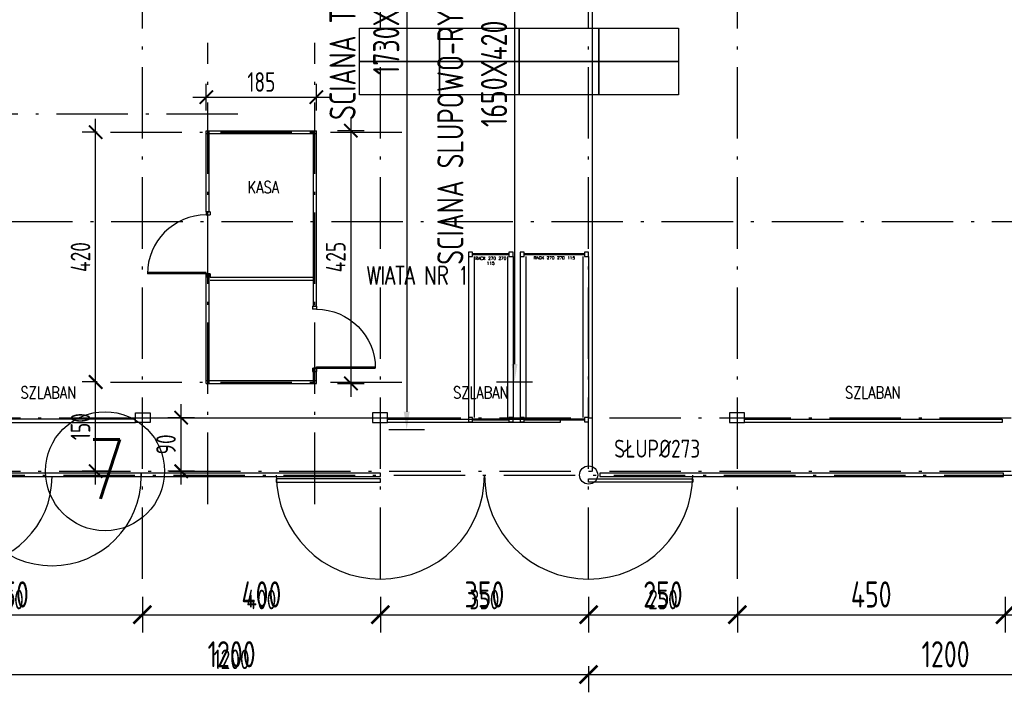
# Model space of a CAD drawing. Extents: x 153948 to 285449, y -89387 to -60195.
# Tile 74 of 100: x 260604 to 262259, y -86051 to -84920. Entities that reach past the tile are written whole.
import ezdxf
from ezdxf.enums import TextEntityAlignment as Align

# ---------------------------------------------------------------- set-up
doc = ezdxf.new("R2010")
doc.units = 0
doc.header["$LTSCALE"] = 100
doc.header["$MEASUREMENT"] = 0
doc.header["$PDMODE"] = 1
doc.linetypes.add('ACAD_ISO10W100', pattern=[18.5, 12, -3, 0.5, -3])
doc.layers.get('0').update_dxf_attribs({"linetype": 'CONTINUOUS'})
doc.layers.get('DEFPOINTS').update_dxf_attribs({"linetype": 'CONTINUOUS'})
for name, color, linetype in [('ALUMINIUM', 5, 'CONTINUOUS'), ('ALUMINIUM1', 5, 'CONTINUOUS'), ('G 57 100 140', 2, 'CONTINUOUS'), ('K-STA', 2, 'CONTINUOUS'), ('OBRYS', 8, 'CONTINUOUS'), ('OSIE', 8, 'ACAD_ISO10W100'), ('R-----OP', 2, 'CONTINUOUS'), ('RS REGAŁY', 7, 'CONTINUOUS'), ('TEXT', 11, 'CONTINUOUS'), ('TEXT1', 2, 'CONTINUOUS'), ('WYMIARY', 1, 'CONTINUOUS')]:
    doc.layers.add(name, color=color, linetype=linetype)
doc.layers.add('PANELE', color=3, linetype='CONTINUOUS', lineweight=30)
doc.styles.add('DYBY-NORMALNY-0-8-N', font='ROMANS.SHX', dxfattribs={"width": 0.8})
doc.styles.get("Standard").update_dxf_attribs({"font": 'txt.shx'})
doc.styles.add('STYLE2', font='isocp.shx', dxfattribs={"width": 0.8})
doc.styles.add('TXT3', font='SIMPLEX.SHX', dxfattribs={"width": 0.75, "height": 40})
doc.dimstyles.new('KRESKI_100', dxfattribs={"dimscale": 20, "dimtxt": 2.2, "dimasz": 1.5, "dimexe": 1.5, "dimexo": 1.5, "dimgap": 0.6, "dimtad": 1, "dimdec": 1, "dimrnd": 0.5, "dimdsep": 46, "dimtxsty": 'STYLE2', "dimblk1": 'ARCHTICK', "dimblk2": 'ARCHTICK', "dimsah": 1, "dimcen": 2.5, "dimdle": 1.5, "dimclrd": 10, "dimclre": 10, "dimclrt": 15, "dimadec": 0, "dimazin": 0, "dimtfac": 1, "dimtdec": 1, "dimtmove": 1, "dimatfit": 3, "dimldrblk": 'ARCHTICK', "dimfxl": 1.5, "dimfxlon": 1, "dimtolj": 1, "dimtzin": 0, "dimarcsym": 0})

# ---------------------------------------------------------------- blocks, each defined once
blk = doc.blocks.new('_ARCHTICK')
at = {"color": 0, "linetype": 'ByBlock', "const_width": 0.15}
blk.add_lwpolyline([(-0.5, -0.5), (0.5, 0.5)], dxfattribs=at)
blk = doc.blocks.new('*D240')
at = {"layer": 'DEFPOINTS', "color": 0, "ltscale": 0.1, "transparency": 16777216}
for p in [(260307.9, -74816), (260307.9, -85703), (263794.3, -85703)]:
    blk.add_point(p, dxfattribs=at)
at = {"layer": 'WYMIARY', "color": 10, "lineweight": -2, "ltscale": 0.1, "transparency": 16777216}
for p, q in [((263794.3, -74786), (263794.3, -85733)), ((263764.3, -74816), (263824.3, -74816)), ((263764.3, -85703), (263824.3, -85703))]:
    blk.add_line(p, q, dxfattribs=at)
at = {"layer": 'WYMIARY', "color": 10, "lineweight": -2, "ltscale": 0.1, "transparency": 16777216, "xscale": 30, "yscale": 30, "zscale": 30}
for p, rotation in [((263794.3, -74816), 90), ((263794.3, -85703), 270)]:
    blk.add_blockref('_ARCHTICK', p, dxfattribs=dict(at, rotation=rotation))
at = {"layer": 'WYMIARY', "color": 15, "ltscale": 0.1, "transparency": 16777216, "insert": (263760.3, -80259.5), "char_height": 44, "attachment_point": 5, "rotation": 90, "style": 'STYLE2'}
blk.add_mtext('\\A1;10887', dxfattribs=at)
blk = doc.blocks.new('*D241')
at = {"layer": 'DEFPOINTS', "color": 0, "ltscale": 0.1, "transparency": 16777216}
for p in [(263634.3, -83856), (263714.3, -83856), (260307.9, -85703)]:
    blk.add_point(p, dxfattribs=at)
at = {"layer": 'WYMIARY', "color": 10, "lineweight": -2, "ltscale": 0.1, "transparency": 16777216}
for p, q in [((263714.3, -85733), (263714.3, -83826)), ((263684.3, -83856), (263744.3, -83856)), ((263684.3, -85703), (263744.3, -85703))]:
    blk.add_line(p, q, dxfattribs=at)
at = {"layer": 'WYMIARY', "color": 10, "lineweight": -2, "ltscale": 0.1, "transparency": 16777216, "xscale": 30, "yscale": 30, "zscale": 30}
for p, rotation in [((263714.3, -83856), 90), ((263714.3, -85703), 270)]:
    blk.add_blockref('_ARCHTICK', p, dxfattribs=dict(at, rotation=rotation))
at = {"layer": 'WYMIARY', "color": 15, "ltscale": 0.1, "transparency": 16777216, "insert": (263680.3, -84779.5), "char_height": 44, "attachment_point": 5, "rotation": 90, "style": 'STYLE2'}
blk.add_mtext('\\A1;1847', dxfattribs=at)
blk = doc.blocks.new('*D243')
at = {"layer": 'DEFPOINTS', "color": 0, "ltscale": 0.1, "transparency": 16777216}
for p in [(263554.3, -85559.5), (263634.3, -85559.5), (260307.9, -85703)]:
    blk.add_point(p, dxfattribs=at)
at = {"layer": 'WYMIARY', "color": 10, "lineweight": -2, "ltscale": 0.1, "transparency": 16777216}
for p, q in [((263634.3, -85733), (263634.3, -85529.5)), ((263604.3, -85559.5), (263664.3, -85559.5)), ((263604.3, -85703), (263664.3, -85703))]:
    blk.add_line(p, q, dxfattribs=at)
at = {"layer": 'WYMIARY', "color": 10, "lineweight": -2, "ltscale": 0.1, "transparency": 16777216, "xscale": 30, "yscale": 30, "zscale": 30}
for p, rotation in [((263634.3, -85559.5), 90), ((263634.3, -85703), 270)]:
    blk.add_blockref('_ARCHTICK', p, dxfattribs=dict(at, rotation=rotation))
at = {"layer": 'WYMIARY', "color": 15, "ltscale": 0.1, "transparency": 16777216, "insert": (263600.3, -85631.3), "char_height": 44, "attachment_point": 5, "rotation": 90, "style": 'STYLE2'}
blk.add_mtext('\\A1;143.5', dxfattribs=at)
blk = doc.blocks.new('*D261')
at = {"layer": 'DEFPOINTS', "color": 0, "ltscale": 0.1, "transparency": 16777216}
for p in [(263474.3, -85679.5), (263554.3, -85679.5), (260307.9, -85703)]:
    blk.add_point(p, dxfattribs=at)
at = {"layer": 'WYMIARY', "color": 10, "lineweight": -2, "ltscale": 0.1, "transparency": 16777216}
for p, q in [((263554.3, -85679.5), (263554.3, -85649.5)), ((263524.3, -85679.5), (263584.3, -85679.5)), ((263554.3, -85703), (263554.3, -85679.5)), ((263524.3, -85703), (263584.3, -85703)), ((263554.3, -85703), (263554.3, -85733))]:
    blk.add_line(p, q, dxfattribs=at)
at = {"layer": 'WYMIARY', "color": 10, "lineweight": -2, "ltscale": 0.1, "transparency": 16777216, "xscale": 30, "yscale": 30, "zscale": 30}
for p, rotation in [((263554.3, -85679.5), 270), ((263554.3, -85703), 90)]:
    blk.add_blockref('_ARCHTICK', p, dxfattribs=dict(at, rotation=rotation))
at = {"layer": 'WYMIARY', "color": 15, "ltscale": 0.1, "transparency": 16777216, "insert": (263520.3, -85621.4), "char_height": 44, "attachment_point": 5, "rotation": 90, "style": 'STYLE2'}
blk.add_mtext('\\A1;23.5', dxfattribs=at)
blk = doc.blocks.new('*D292')
at = {"layer": 'DEFPOINTS', "color": 0, "ltscale": 0.1, "transparency": 16777216}
for p in [(260293.4, -85688.5), (260307.9, -85703), (263474.3, -85703)]:
    blk.add_point(p, dxfattribs=at)
at = {"layer": 'WYMIARY', "color": 10, "lineweight": -2, "ltscale": 0.1, "transparency": 16777216}
for p, q in [((263474.3, -85688.5), (263474.3, -85658.5)), ((263444.3, -85688.5), (263504.3, -85688.5)), ((263474.3, -85688.5), (263474.3, -85703)), ((263444.3, -85703), (263504.3, -85703)), ((263474.3, -85703), (263474.3, -85733))]:
    blk.add_line(p, q, dxfattribs=at)
at = {"layer": 'WYMIARY', "color": 10, "lineweight": -2, "ltscale": 0.1, "transparency": 16777216, "xscale": 30, "yscale": 30, "zscale": 30}
for p, rotation in [((263474.3, -85688.5), 270), ((263474.3, -85703), 90)]:
    blk.add_blockref('_ARCHTICK', p, dxfattribs=dict(at, rotation=rotation))
at = {"layer": 'WYMIARY', "color": 15, "ltscale": 0.1, "transparency": 16777216, "insert": (263440.3, -85754.6), "char_height": 44, "attachment_point": 5, "rotation": 90, "style": 'STYLE2'}
blk.add_mtext('\\A1;14.5', dxfattribs=at)
blk = doc.blocks.new('*D376')
at = {"layer": 'DEFPOINTS', "color": 0, "ltscale": 0.1, "transparency": 16777216}
for p in [(260360.4, -85933.8), (261560.4, -85985), (261560.4, -86021.2)]:
    blk.add_point(p, dxfattribs=at)
at = {"layer": 'WYMIARY', "color": 10, "lineweight": -2, "ltscale": 0.1, "transparency": 16777216}
for p, q in [((260360.4, -85991.2), (260360.4, -86051.2)), ((261560.4, -86015), (261560.4, -86051.2)), ((260330.4, -86021.2), (261590.4, -86021.2))]:
    blk.add_line(p, q, dxfattribs=at)
at = {"layer": 'WYMIARY', "color": 10, "lineweight": -2, "ltscale": 0.1, "transparency": 16777216, "xscale": 30, "yscale": 30, "zscale": 30, "rotation": 180}
blk.add_blockref('_ARCHTICK', (260360.4, -86021.2), dxfattribs=at)
at = {"layer": 'WYMIARY', "color": 10, "lineweight": -2, "ltscale": 0.1, "transparency": 16777216, "xscale": 30, "yscale": 30, "zscale": 30}
blk.add_blockref('_ARCHTICK', (261560.4, -86021.2), dxfattribs=at)
at = {"layer": 'WYMIARY', "color": 15, "ltscale": 0.1, "transparency": 16777216, "insert": (260960.4, -85987.2), "char_height": 44, "attachment_point": 5, "style": 'STYLE2'}
blk.add_mtext('\\A1;1200', dxfattribs=at)
blk = doc.blocks.new('*D377')
at = {"layer": 'DEFPOINTS', "color": 0, "ltscale": 0.1, "transparency": 16777216}
for p in [(262760.4, -85873.2), (261560.4, -85985), (262760.4, -86021.2)]:
    blk.add_point(p, dxfattribs=at)
at = {"layer": 'WYMIARY', "color": 10, "lineweight": -2, "ltscale": 0.1, "transparency": 16777216}
for p, q in [((262760.4, -85991.2), (262760.4, -86051.2)), ((261560.4, -86015), (261560.4, -86051.2)), ((261530.4, -86021.2), (262790.4, -86021.2))]:
    blk.add_line(p, q, dxfattribs=at)
at = {"layer": 'WYMIARY', "color": 10, "lineweight": -2, "ltscale": 0.1, "transparency": 16777216, "xscale": 30, "yscale": 30, "zscale": 30, "rotation": 180}
blk.add_blockref('_ARCHTICK', (261560.4, -86021.2), dxfattribs=at)
at = {"layer": 'WYMIARY', "color": 10, "lineweight": -2, "ltscale": 0.1, "transparency": 16777216, "xscale": 30, "yscale": 30, "zscale": 30}
blk.add_blockref('_ARCHTICK', (262760.4, -86021.2), dxfattribs=at)
at = {"layer": 'WYMIARY', "color": 15, "ltscale": 0.1, "transparency": 16777216, "insert": (262160.4, -85987.2), "char_height": 44, "attachment_point": 5, "style": 'STYLE2'}
blk.add_mtext('\\A1;1200', dxfattribs=at)
blk = doc.blocks.new('*D394')
at = {"layer": 'DEFPOINTS', "color": 0, "ltscale": 0.1, "transparency": 16777216}
for p in [(260360.4, -85860.4), (260810.4, -85860.4), (260810.4, -85920.7)]:
    blk.add_point(p, dxfattribs=at)
at = {"layer": 'WYMIARY', "color": 10, "lineweight": -2, "ltscale": 0.1, "transparency": 16777216}
for p, q in [((260360.4, -85890.7), (260360.4, -85950.7)), ((260810.4, -85890.7), (260810.4, -85950.7)), ((260330.4, -85920.7), (260840.4, -85920.7))]:
    blk.add_line(p, q, dxfattribs=at)
at = {"layer": 'WYMIARY', "color": 10, "lineweight": -2, "ltscale": 0.1, "transparency": 16777216, "xscale": 30, "yscale": 30, "zscale": 30, "rotation": 180}
blk.add_blockref('_ARCHTICK', (260360.4, -85920.7), dxfattribs=at)
at = {"layer": 'WYMIARY', "color": 10, "lineweight": -2, "ltscale": 0.1, "transparency": 16777216, "xscale": 30, "yscale": 30, "zscale": 30}
blk.add_blockref('_ARCHTICK', (260810.4, -85920.7), dxfattribs=at)
at = {"layer": 'WYMIARY', "color": 15, "ltscale": 0.1, "transparency": 16777216, "insert": (260585.4, -85886.7), "char_height": 44, "attachment_point": 5, "style": 'STYLE2'}
blk.add_mtext('\\A1;450', dxfattribs=at)
blk = doc.blocks.new('*D395')
at = {"layer": 'DEFPOINTS', "color": 0, "ltscale": 0.1, "transparency": 16777216}
for p in [(260810.4, -85860.4), (261210.4, -85860.4), (261210.4, -85920.7)]:
    blk.add_point(p, dxfattribs=at)
at = {"layer": 'WYMIARY', "color": 10, "lineweight": -2, "ltscale": 0.1, "transparency": 16777216}
for p, q in [((260810.4, -85890.7), (260810.4, -85950.7)), ((261210.4, -85890.7), (261210.4, -85950.7)), ((260780.4, -85920.7), (261240.4, -85920.7))]:
    blk.add_line(p, q, dxfattribs=at)
at = {"layer": 'WYMIARY', "color": 10, "lineweight": -2, "ltscale": 0.1, "transparency": 16777216, "xscale": 30, "yscale": 30, "zscale": 30, "rotation": 180}
blk.add_blockref('_ARCHTICK', (260810.4, -85920.7), dxfattribs=at)
at = {"layer": 'WYMIARY', "color": 10, "lineweight": -2, "ltscale": 0.1, "transparency": 16777216, "xscale": 30, "yscale": 30, "zscale": 30}
blk.add_blockref('_ARCHTICK', (261210.4, -85920.7), dxfattribs=at)
at = {"layer": 'WYMIARY', "color": 15, "ltscale": 0.1, "transparency": 16777216, "insert": (261010.4, -85886.7), "char_height": 44, "attachment_point": 5, "style": 'STYLE2'}
blk.add_mtext('\\A1;400', dxfattribs=at)
blk = doc.blocks.new('*D396')
at = {"layer": 'DEFPOINTS', "color": 0, "ltscale": 0.1, "transparency": 16777216}
for p in [(261210.4, -85860.4), (261560.4, -85860.4), (261560.4, -85920.7)]:
    blk.add_point(p, dxfattribs=at)
at = {"layer": 'WYMIARY', "color": 10, "lineweight": -2, "ltscale": 0.1, "transparency": 16777216}
for p, q in [((261210.4, -85890.7), (261210.4, -85950.7)), ((261560.4, -85890.7), (261560.4, -85950.7)), ((261180.4, -85920.7), (261590.4, -85920.7))]:
    blk.add_line(p, q, dxfattribs=at)
at = {"layer": 'WYMIARY', "color": 10, "lineweight": -2, "ltscale": 0.1, "transparency": 16777216, "xscale": 30, "yscale": 30, "zscale": 30, "rotation": 180}
blk.add_blockref('_ARCHTICK', (261210.4, -85920.7), dxfattribs=at)
at = {"layer": 'WYMIARY', "color": 10, "lineweight": -2, "ltscale": 0.1, "transparency": 16777216, "xscale": 30, "yscale": 30, "zscale": 30}
blk.add_blockref('_ARCHTICK', (261560.4, -85920.7), dxfattribs=at)
at = {"layer": 'WYMIARY', "color": 15, "ltscale": 0.1, "transparency": 16777216, "insert": (261385.4, -85886.7), "char_height": 44, "attachment_point": 5, "style": 'STYLE2'}
blk.add_mtext('\\A1;350', dxfattribs=at)
blk = doc.blocks.new('*D397')
at = {"layer": 'DEFPOINTS', "color": 0, "ltscale": 0.1, "transparency": 16777216}
for p in [(261560.4, -85860.4), (261810.4, -85860.4), (261810.4, -85920.7)]:
    blk.add_point(p, dxfattribs=at)
at = {"layer": 'WYMIARY', "color": 10, "lineweight": -2, "ltscale": 0.1, "transparency": 16777216}
for p, q in [((261560.4, -85890.7), (261560.4, -85950.7)), ((261810.4, -85890.7), (261810.4, -85950.7)), ((261530.4, -85920.7), (261840.4, -85920.7))]:
    blk.add_line(p, q, dxfattribs=at)
at = {"layer": 'WYMIARY', "color": 10, "lineweight": -2, "ltscale": 0.1, "transparency": 16777216, "xscale": 30, "yscale": 30, "zscale": 30, "rotation": 180}
blk.add_blockref('_ARCHTICK', (261560.4, -85920.7), dxfattribs=at)
at = {"layer": 'WYMIARY', "color": 10, "lineweight": -2, "ltscale": 0.1, "transparency": 16777216, "xscale": 30, "yscale": 30, "zscale": 30}
blk.add_blockref('_ARCHTICK', (261810.4, -85920.7), dxfattribs=at)
at = {"layer": 'WYMIARY', "color": 15, "ltscale": 0.1, "transparency": 16777216, "insert": (261685.4, -85886.7), "char_height": 44, "attachment_point": 5, "style": 'STYLE2'}
blk.add_mtext('\\A1;250', dxfattribs=at)
blk = doc.blocks.new('*D398')
at = {"layer": 'DEFPOINTS', "color": 0, "ltscale": 0.1, "transparency": 16777216}
for p in [(261810.4, -85860.4), (262260.4, -85860.4), (262260.4, -85920.7)]:
    blk.add_point(p, dxfattribs=at)
at = {"layer": 'WYMIARY', "color": 10, "lineweight": -2, "ltscale": 0.1, "transparency": 16777216}
for p, q in [((261810.4, -85890.7), (261810.4, -85950.7)), ((262260.4, -85890.7), (262260.4, -85950.7)), ((261780.4, -85920.7), (262290.4, -85920.7))]:
    blk.add_line(p, q, dxfattribs=at)
at = {"layer": 'WYMIARY', "color": 10, "lineweight": -2, "ltscale": 0.1, "transparency": 16777216, "xscale": 30, "yscale": 30, "zscale": 30, "rotation": 180}
blk.add_blockref('_ARCHTICK', (261810.4, -85920.7), dxfattribs=at)
at = {"layer": 'WYMIARY', "color": 10, "lineweight": -2, "ltscale": 0.1, "transparency": 16777216, "xscale": 30, "yscale": 30, "zscale": 30}
blk.add_blockref('_ARCHTICK', (262260.4, -85920.7), dxfattribs=at)
at = {"layer": 'WYMIARY', "color": 15, "ltscale": 0.1, "transparency": 16777216, "insert": (262035.4, -85886.7), "char_height": 44, "attachment_point": 5, "style": 'STYLE2'}
blk.add_mtext('\\A1;450', dxfattribs=at)
blk = doc.blocks.new('*D399')
at = {"layer": 'DEFPOINTS', "color": 0, "ltscale": 0.1, "transparency": 16777216}
for p in [(262260.4, -85860.4), (262710.4, -85860.4), (262710.4, -85920.7)]:
    blk.add_point(p, dxfattribs=at)
at = {"layer": 'WYMIARY', "color": 10, "lineweight": -2, "ltscale": 0.1, "transparency": 16777216}
for p, q in [((262260.4, -85890.7), (262260.4, -85950.7)), ((262710.4, -85890.7), (262710.4, -85950.7)), ((262230.4, -85920.7), (262740.4, -85920.7))]:
    blk.add_line(p, q, dxfattribs=at)
at = {"layer": 'WYMIARY', "color": 10, "lineweight": -2, "ltscale": 0.1, "transparency": 16777216, "xscale": 30, "yscale": 30, "zscale": 30, "rotation": 180}
blk.add_blockref('_ARCHTICK', (262260.4, -85920.7), dxfattribs=at)
at = {"layer": 'WYMIARY', "color": 10, "lineweight": -2, "ltscale": 0.1, "transparency": 16777216, "xscale": 30, "yscale": 30, "zscale": 30}
blk.add_blockref('_ARCHTICK', (262710.4, -85920.7), dxfattribs=at)
at = {"layer": 'WYMIARY', "color": 15, "ltscale": 0.1, "transparency": 16777216, "insert": (262485.4, -85886.7), "char_height": 44, "attachment_point": 5, "style": 'STYLE2'}
blk.add_mtext('\\A1;450', dxfattribs=at)
blk = doc.blocks.new('*D452')
at = {"layer": 'DEFPOINTS', "color": 0, "transparency": 16777216}
for p in [(260360.4, -85933.8), (261560.4, -85985), (261560.4, -86021.2)]:
    blk.add_point(p, dxfattribs=at)
at = {"layer": 'WYMIARY', "color": 15, "lineweight": -2, "transparency": 16777216}
blk.add_line((261560.4, -86007.5), (261560.4, -86043.7), dxfattribs=at)
at = {"layer": 'WYMIARY', "color": 10, "lineweight": -2, "transparency": 16777216}
blk.add_line((260337.9, -86021.2), (261582.9, -86021.2), dxfattribs=at)
at = {"layer": 'WYMIARY', "color": 10, "lineweight": -2, "transparency": 16777216, "xscale": 22.5, "yscale": 22.5, "zscale": 22.5, "rotation": 180}
blk.add_blockref('_ARCHTICK', (260360.4, -86021.2), dxfattribs=at)
at = {"layer": 'WYMIARY', "color": 10, "lineweight": -2, "transparency": 16777216, "xscale": 22.5, "yscale": 22.5, "zscale": 22.5}
blk.add_blockref('_ARCHTICK', (261560.4, -86021.2), dxfattribs=at)
at = {"layer": 'WYMIARY', "color": 15, "transparency": 16777216, "insert": (260960.4, -85995.7), "char_height": 33, "attachment_point": 5, "style": 'STYLE2'}
blk.add_mtext('\\A1;1200', dxfattribs=at)
blk = doc.blocks.new('D110')
at = {"layer": 'ALUMINIUM'}
for p, q in [((0, 0), (5.5, 0)), ((0, 0), (0, -6.6)), ((5.5, -6.6), (5.5, 0)), ((104.5, 0), (104.5, -6.6)), ((104.5, 0), (110, 0)), ((110, 0), (110, -6.6)), ((0, -6.6), (5.5, -6.6)), ((104.5, -6.6), (102.3, -6.6)), ((102.3, -6.6), (102.3, -105.5)), ((104.5, -6.6), (110, -6.6)), ((104.5, -6.6), (104.5, -105.6))]:
    blk.add_line(p, q, dxfattribs=at)
blk.add_arc((104.5, -6.6), 99, 180, 270, dxfattribs=at)
blk = doc.blocks.new('*D453')
at = {"layer": 'DEFPOINTS', "color": 0, "transparency": 16777216}
for p in [(260360.4, -85860.4), (260810.4, -85860.4), (260810.4, -85920.7)]:
    blk.add_point(p, dxfattribs=at)
at = {"layer": 'WYMIARY', "color": 15, "lineweight": -2, "transparency": 16777216}
for p, q in [((260360.4, -85898.2), (260360.4, -85943.2)), ((260810.4, -85898.2), (260810.4, -85943.2))]:
    blk.add_line(p, q, dxfattribs=at)
at = {"layer": 'WYMIARY', "color": 10, "lineweight": -2, "transparency": 16777216}
blk.add_line((260337.9, -85920.7), (260832.9, -85920.7), dxfattribs=at)
at = {"layer": 'WYMIARY', "color": 10, "lineweight": -2, "transparency": 16777216, "xscale": 22.5, "yscale": 22.5, "zscale": 22.5, "rotation": 180}
blk.add_blockref('_ARCHTICK', (260360.4, -85920.7), dxfattribs=at)
at = {"layer": 'WYMIARY', "color": 10, "lineweight": -2, "transparency": 16777216, "xscale": 22.5, "yscale": 22.5, "zscale": 22.5}
blk.add_blockref('_ARCHTICK', (260810.4, -85920.7), dxfattribs=at)
at = {"layer": 'WYMIARY', "color": 15, "transparency": 16777216, "insert": (260585.4, -85895.2), "char_height": 33, "attachment_point": 5, "style": 'STYLE2'}
blk.add_mtext('\\A1;450', dxfattribs=at)
blk = doc.blocks.new('*D454')
at = {"layer": 'DEFPOINTS', "color": 0, "transparency": 16777216}
for p in [(260810.4, -85860.4), (261210.4, -85860.4), (261210.4, -85920.7)]:
    blk.add_point(p, dxfattribs=at)
at = {"layer": 'WYMIARY', "color": 15, "lineweight": -2, "transparency": 16777216}
for p, q in [((260810.4, -85898.2), (260810.4, -85943.2)), ((261210.4, -85898.2), (261210.4, -85943.2))]:
    blk.add_line(p, q, dxfattribs=at)
at = {"layer": 'WYMIARY', "color": 10, "lineweight": -2, "transparency": 16777216}
blk.add_line((260787.9, -85920.7), (261232.9, -85920.7), dxfattribs=at)
at = {"layer": 'WYMIARY', "color": 10, "lineweight": -2, "transparency": 16777216, "xscale": 22.5, "yscale": 22.5, "zscale": 22.5, "rotation": 180}
blk.add_blockref('_ARCHTICK', (260810.4, -85920.7), dxfattribs=at)
at = {"layer": 'WYMIARY', "color": 10, "lineweight": -2, "transparency": 16777216, "xscale": 22.5, "yscale": 22.5, "zscale": 22.5}
blk.add_blockref('_ARCHTICK', (261210.4, -85920.7), dxfattribs=at)
at = {"layer": 'WYMIARY', "color": 15, "transparency": 16777216, "insert": (261010.4, -85895.2), "char_height": 33, "attachment_point": 5, "style": 'STYLE2'}
blk.add_mtext('\\A1;400', dxfattribs=at)
blk = doc.blocks.new('*D455')
at = {"layer": 'DEFPOINTS', "color": 0, "transparency": 16777216}
for p in [(261210.4, -85860.4), (261560.4, -85860.4), (261560.4, -85920.7)]:
    blk.add_point(p, dxfattribs=at)
at = {"layer": 'WYMIARY', "color": 15, "lineweight": -2, "transparency": 16777216}
blk.add_line((261560.4, -85898.2), (261560.4, -85943.2), dxfattribs=at)
at = {"layer": 'WYMIARY', "color": 10, "lineweight": -2, "transparency": 16777216}
blk.add_line((261187.9, -85920.7), (261582.9, -85920.7), dxfattribs=at)
at = {"layer": 'WYMIARY', "color": 10, "lineweight": -2, "transparency": 16777216, "xscale": 22.5, "yscale": 22.5, "zscale": 22.5, "rotation": 180}
blk.add_blockref('_ARCHTICK', (261210.4, -85920.7), dxfattribs=at)
at = {"layer": 'WYMIARY', "color": 10, "lineweight": -2, "transparency": 16777216, "xscale": 22.5, "yscale": 22.5, "zscale": 22.5}
blk.add_blockref('_ARCHTICK', (261560.4, -85920.7), dxfattribs=at)
at = {"layer": 'WYMIARY', "color": 15, "transparency": 16777216, "insert": (261385.4, -85895.2), "char_height": 33, "attachment_point": 5, "style": 'STYLE2'}
blk.add_mtext('\\A1;350', dxfattribs=at)
blk = doc.blocks.new('*D456')
at = {"layer": 'DEFPOINTS', "color": 0, "transparency": 16777216}
for p in [(261560.4, -85860.4), (261810.4, -85860.4), (261810.4, -85920.7)]:
    blk.add_point(p, dxfattribs=at)
at = {"layer": 'WYMIARY', "color": 15, "lineweight": -2, "transparency": 16777216}
blk.add_line((261810.4, -85898.2), (261810.4, -85943.2), dxfattribs=at)
at = {"layer": 'WYMIARY', "color": 10, "lineweight": -2, "transparency": 16777216}
blk.add_line((261537.9, -85920.7), (261832.9, -85920.7), dxfattribs=at)
at = {"layer": 'WYMIARY', "color": 10, "lineweight": -2, "transparency": 16777216, "xscale": 22.5, "yscale": 22.5, "zscale": 22.5, "rotation": 180}
blk.add_blockref('_ARCHTICK', (261560.4, -85920.7), dxfattribs=at)
at = {"layer": 'WYMIARY', "color": 10, "lineweight": -2, "transparency": 16777216, "xscale": 22.5, "yscale": 22.5, "zscale": 22.5}
blk.add_blockref('_ARCHTICK', (261810.4, -85920.7), dxfattribs=at)
at = {"layer": 'WYMIARY', "color": 15, "transparency": 16777216, "insert": (261685.4, -85895.2), "char_height": 33, "attachment_point": 5, "style": 'STYLE2'}
blk.add_mtext('\\A1;250', dxfattribs=at)
blk = doc.blocks.new('*D457')
at = {"layer": 'DEFPOINTS', "color": 0, "transparency": 16777216}
for p in [(260731.9, -85529.5), (260756.8, -85529.5), (260920.4, -85679.5)]:
    blk.add_point(p, dxfattribs=at)
at = {"layer": 'WYMIARY', "color": 10, "lineweight": -2, "transparency": 16777216}
blk.add_line((260731.9, -85702), (260731.9, -85507), dxfattribs=at)
at = {"layer": 'WYMIARY', "color": 15, "lineweight": -2, "transparency": 16777216}
for p, q in [((260734.3, -85529.5), (260709.4, -85529.5)), ((260754.4, -85679.5), (260709.4, -85679.5))]:
    blk.add_line(p, q, dxfattribs=at)
at = {"layer": 'WYMIARY', "color": 10, "lineweight": -2, "transparency": 16777216, "xscale": 22.5, "yscale": 22.5, "zscale": 22.5}
for p, rotation in [((260731.9, -85529.5), 90), ((260731.9, -85679.5), 270)]:
    blk.add_blockref('_ARCHTICK', p, dxfattribs=dict(at, rotation=rotation))
at = {"layer": 'WYMIARY', "color": 15, "transparency": 16777216, "insert": (260706.4, -85604.5), "char_height": 33, "attachment_point": 5, "rotation": 90, "style": 'STYLE2'}
blk.add_mtext('\\A1;150', dxfattribs=at)
blk = doc.blocks.new('*D458')
at = {"layer": 'DEFPOINTS', "color": 0, "transparency": 16777216}
for p in [(260731.9, -85109.5), (260756.8, -85109.5), (260756.8, -85529.5)]:
    blk.add_point(p, dxfattribs=at)
at = {"layer": 'WYMIARY', "color": 10, "lineweight": -2, "transparency": 16777216}
blk.add_line((260731.9, -85552), (260731.9, -85087), dxfattribs=at)
at = {"layer": 'WYMIARY', "color": 15, "lineweight": -2, "transparency": 16777216}
blk.add_line((260734.3, -85109.5), (260709.4, -85109.5), dxfattribs=at)
at = {"layer": 'WYMIARY', "color": 10, "lineweight": -2, "transparency": 16777216, "xscale": 22.5, "yscale": 22.5, "zscale": 22.5}
for p, rotation in [((260731.9, -85109.5), 90), ((260731.9, -85529.5), 270)]:
    blk.add_blockref('_ARCHTICK', p, dxfattribs=dict(at, rotation=rotation))
at = {"layer": 'WYMIARY', "color": 15, "transparency": 16777216, "insert": (260706.4, -85319.5), "char_height": 33, "attachment_point": 5, "rotation": 90, "style": 'STYLE2'}
blk.add_mtext('\\A1;420', dxfattribs=at)
blk = doc.blocks.new('*D459')
at = {"layer": 'DEFPOINTS', "color": 0, "transparency": 16777216}
for p in [(260875.7, -85589.5), (260920.4, -85589.5), (260920.4, -85679.5)]:
    blk.add_point(p, dxfattribs=at)
at = {"layer": 'WYMIARY', "color": 10, "lineweight": -2, "transparency": 16777216}
blk.add_line((260875.7, -85702), (260875.7, -85567), dxfattribs=at)
at = {"layer": 'WYMIARY', "color": 15, "lineweight": -2, "transparency": 16777216}
for p, q in [((260897.9, -85589.5), (260853.2, -85589.5)), ((260897.9, -85679.5), (260853.2, -85679.5))]:
    blk.add_line(p, q, dxfattribs=at)
at = {"layer": 'WYMIARY', "color": 10, "lineweight": -2, "transparency": 16777216, "xscale": 22.5, "yscale": 22.5, "zscale": 22.5}
for p, rotation in [((260875.7, -85589.5), 90), ((260875.7, -85679.5), 270)]:
    blk.add_blockref('_ARCHTICK', p, dxfattribs=dict(at, rotation=rotation))
at = {"layer": 'WYMIARY', "color": 15, "transparency": 16777216, "insert": (260850.2, -85634.5), "char_height": 33, "attachment_point": 5, "rotation": 90, "style": 'STYLE2'}
blk.add_mtext('\\A1;90', dxfattribs=at)
blk = doc.blocks.new('*D460')
at = {"layer": 'DEFPOINTS', "color": 0, "transparency": 16777216}
for p in [(261102.9, -85050.7), (260917.9, -85109.5), (261102.9, -85107)]:
    blk.add_point(p, dxfattribs=at)
at = {"layer": 'WYMIARY', "color": 15, "lineweight": -2, "transparency": 16777216}
for p, q in [((260917.9, -85073.2), (260917.9, -85028.2)), ((261102.9, -85073.2), (261102.9, -85028.2))]:
    blk.add_line(p, q, dxfattribs=at)
at = {"layer": 'WYMIARY', "color": 10, "lineweight": -2, "transparency": 16777216}
blk.add_line((260895.4, -85050.7), (261125.4, -85050.7), dxfattribs=at)
at = {"layer": 'WYMIARY', "color": 10, "lineweight": -2, "transparency": 16777216, "xscale": 22.5, "yscale": 22.5, "zscale": 22.5, "rotation": 180}
blk.add_blockref('_ARCHTICK', (260917.9, -85050.7), dxfattribs=at)
at = {"layer": 'WYMIARY', "color": 10, "lineweight": -2, "transparency": 16777216, "xscale": 22.5, "yscale": 22.5, "zscale": 22.5}
blk.add_blockref('_ARCHTICK', (261102.9, -85050.7), dxfattribs=at)
at = {"layer": 'WYMIARY', "color": 15, "transparency": 16777216, "insert": (261010.4, -85025.2), "char_height": 33, "attachment_point": 5, "style": 'STYLE2'}
blk.add_mtext('\\A1;185', dxfattribs=at)
blk = doc.blocks.new('*D461')
at = {"layer": 'DEFPOINTS', "color": 0, "transparency": 16777216}
for p in [(261102.9, -85107), (261102.9, -85532), (261160.9, -85532)]:
    blk.add_point(p, dxfattribs=at)
at = {"layer": 'WYMIARY', "color": 10, "lineweight": -2, "transparency": 16777216}
blk.add_line((261160.9, -85084.5), (261160.9, -85554.5), dxfattribs=at)
at = {"layer": 'WYMIARY', "color": 15, "lineweight": -2, "transparency": 16777216}
for p, q in [((261138.4, -85107), (261183.4, -85107)), ((261138.4, -85532), (261183.4, -85532))]:
    blk.add_line(p, q, dxfattribs=at)
at = {"layer": 'WYMIARY', "color": 10, "lineweight": -2, "transparency": 16777216, "xscale": 22.5, "yscale": 22.5, "zscale": 22.5}
for p, rotation in [((261160.9, -85107), 90), ((261160.9, -85532), 270)]:
    blk.add_blockref('_ARCHTICK', p, dxfattribs=dict(at, rotation=rotation))
at = {"layer": 'WYMIARY', "color": 15, "transparency": 16777216, "insert": (261135.4, -85319.5), "char_height": 33, "attachment_point": 5, "rotation": 90, "style": 'STYLE2'}
blk.add_mtext('\\A1;425', dxfattribs=at)
blk = doc.blocks.new('*D536')
at = {"layer": 'ALUMINIUM1', "color": 10, "lineweight": -2, "ltscale": 0.1, "transparency": 16777216}
for p, q in [((261224.7, -83879.5), (261284.7, -83879.5)), ((261254.7, -83909.5), (261254.7, -85579.5)), ((261224.7, -85609.5), (261284.7, -85609.5))]:
    blk.add_line(p, q, dxfattribs=at)
at = {"layer": 'ALUMINIUM1', "color": 10, "ltscale": 0.1, "transparency": 16777216}
for points in [[(261249.7, -83909.5), (261259.7, -83909.5), (261254.7, -83879.5)], [(261249.7, -85579.5), (261259.7, -85579.5), (261254.7, -85609.5)]]:
    blk.add_solid(points, dxfattribs=at)
at = {"layer": 'DEFPOINTS', "color": 0, "ltscale": 0.1, "transparency": 16777216}
for p in [(260995.3, -83879.5), (260307.9, -85609.5), (261254.7, -85609.5)]:
    blk.add_point(p, dxfattribs=at)
at = {"layer": 'ALUMINIUM1', "color": 15, "ltscale": 0.1, "transparency": 16777216, "insert": (261183.6, -84744.5), "char_height": 44, "attachment_point": 5, "rotation": 90, "style": 'STYLE2'}
blk.add_mtext('\\A1;SCIANA TYPU "A" DO DEMONTAZU\\P1730X420 - BEZ PODWALIN', dxfattribs=at)
blk = doc.blocks.new('*D537')
at = {"layer": 'ALUMINIUM1', "color": 10, "lineweight": -2, "ltscale": 0.1, "transparency": 16777216}
for p, q in [((261405.9, -83879.5), (261465.9, -83879.5)), ((261435.9, -83909.5), (261435.9, -85499.5)), ((261405.9, -85529.5), (261465.9, -85529.5))]:
    blk.add_line(p, q, dxfattribs=at)
at = {"layer": 'ALUMINIUM1', "color": 10, "ltscale": 0.1, "transparency": 16777216}
for points in [[(261430.9, -83909.5), (261440.9, -83909.5), (261435.9, -83879.5)], [(261430.9, -85499.5), (261440.9, -85499.5), (261435.9, -85529.5)]]:
    blk.add_solid(points, dxfattribs=at)
at = {"layer": 'DEFPOINTS', "color": 0, "ltscale": 0.1, "transparency": 16777216}
for p in [(261176.4, -83879.5), (260308.4, -85529.5), (261435.9, -85529.5)]:
    blk.add_point(p, dxfattribs=at)
at = {"layer": 'ALUMINIUM1', "color": 15, "ltscale": 0.1, "transparency": 16777216, "insert": (261364.8, -84704.5), "char_height": 44, "attachment_point": 5, "rotation": 90, "style": 'STYLE2'}
blk.add_mtext('\\A1;SCIANA SLUPOWO-RYGLOWA  + WARSTWOWA PROJEKTOWANA\\P1650X420 Z DRZWIAMI EWAKUACYJNYMI', dxfattribs=at)
blk = doc.blocks.new('RACK 270 270 075')
at = {"color": 5}
for p, q in [((2.75, 68), (2.75, 7)), ((4.25, 68), (4.25, 7)), ((7, 75), (277.8, 75)), ((7, 65.5), (277.8, 65.5)), ((7, 9.5), (277.8, 9.5)), ((7, 0), (277.8, 0))]:
    blk.add_line(p, q, dxfattribs=at)
for points in [[(0, 68), (7, 68), (7, 75), (0, 75)], [(0, 0), (7, 0), (7, 7), (0, 7)]]:
    blk.add_lwpolyline(points, close=True, dxfattribs=at)
at = {"color": 5, "insert": (14.25, 37.5), "char_height": 5, "width": 61, "attachment_point": 5, "rotation": 90}
blk.add_mtext('RACK 270 270 115', dxfattribs=at)
blk = doc.blocks.new('RACK 270 270 115')
at = {"color": 5}
for p, q in [((2.75, 108), (2.75, 7)), ((4.25, 108), (4.25, 7)), ((7, 115), (277.8, 115)), ((7, 105.5), (277.8, 105.5)), ((7, 9.5), (277.8, 9.5)), ((7, 0), (277.8, 0))]:
    blk.add_line(p, q, dxfattribs=at)
for points in [[(0, 108), (7, 108), (7, 115), (0, 115)], [(0, 0), (7, 0), (7, 7), (0, 7)]]:
    blk.add_lwpolyline(points, close=True, dxfattribs=at)
at = {"color": 5, "insert": (9.25, 57.5), "char_height": 5, "width": 101, "attachment_point": 5, "rotation": 90}
blk.add_mtext('RACK 270 270 115', dxfattribs=at)
blk = doc.blocks.new('NOGA RACK 270 007 075')
at = {"color": 5}
for p, q in [((2.8, 68), (2.8, 7)), ((4.2, 68), (4.2, 7))]:
    blk.add_line(p, q, dxfattribs=at)
for points in [[(0, 68), (7, 68), (7, 75), (0, 75)], [(0, 0), (7, 0), (7, 7), (0, 7)]]:
    blk.add_lwpolyline(points, close=True, dxfattribs=at)
blk = doc.blocks.new('NOGA RACK 270 007 115')
at = {"color": 5}
for p, q in [((2.75, 108), (2.75, 7)), ((4.25, 108), (4.25, 7))]:
    blk.add_line(p, q, dxfattribs=at)
for points in [[(0, 108), (7, 108), (7, 115), (0, 115)], [(0, 0), (7, 0), (7, 7), (0, 7)]]:
    blk.add_lwpolyline(points, close=True, dxfattribs=at)

msp = doc.modelspace()

# ---------------------------------------------------------------- linework, layer by layer
at = {"layer": 'ALUMINIUM'}
for points in [[(260798.61, -85581.17), (260823.66, -85581.17), (260823.66, -85597.5), (260798.61, -85597.5)], [(261222.2, -85581.17), (261197.15, -85581.17), (261197.15, -85597.5), (261222.2, -85597.5)], [(261822.2, -85581.17), (261797.15, -85581.17), (261797.15, -85597.5), (261822.2, -85597.5)], [(261822.2, -85581.17), (261797.15, -85581.17), (261797.15, -85597.5), (261822.2, -85597.5)], [(260508.17, -85597.5), (260798.61, -85597.5), (260798.61, -85591.91), (260508.17, -85591.91)], [(261512.64, -85597.5), (261222.2, -85597.5), (261222.2, -85591.91), (261512.64, -85591.91)], [(262255.48, -85597.5), (261822.2, -85597.5), (261822.2, -85591.91), (262255.48, -85591.91)], [(260485.73, -85688.38), (260808.57, -85688.38), (260808.57, -85682.79), (260485.73, -85682.79)], [(260808.57, -85688.38), (261210.4, -85688.38), (261210.4, -85682.79), (260808.57, -85682.79)], [(261579.43, -85688.38), (262257.82, -85688.38), (262257.82, -85682.79), (261579.43, -85682.79)], [(261035.42, -85698.18), (261210.4, -85698.18), (261210.4, -85692.58), (261035.42, -85692.58)], [(261735.39, -85698.18), (261560.4, -85698.18), (261560.4, -85692.58), (261735.39, -85692.58)], [(261735.39, -85698.18), (261560.4, -85698.18), (261560.4, -85692.58), (261735.39, -85692.58)]]:
    msp.add_lwpolyline(points, close=True, dxfattribs=at)
for centre, radius in [((260508.57, -85688.38), 150), ((260658.57, -85688.38), 150), ((261210.4, -85685.9), 175), ((261560.4, -85685.9), 175)]:
    msp.add_arc(centre, radius, 180, 0, dxfattribs=at)
at = {"layer": 'G 57 100 140'}
for points in [[(261175.61, -84934.55), (261309.61, -84934.55), (261309.61, -84990.55), (261175.61, -84990.55)], [(261309.61, -84934.55), (261443.61, -84934.55), (261443.61, -84990.55), (261309.61, -84990.55)], [(261443.61, -84934.55), (261577.61, -84934.55), (261577.61, -84990.55), (261443.61, -84990.55)], [(261577.61, -84934.55), (261711.61, -84934.55), (261711.61, -84990.55), (261577.61, -84990.55)], [(261175.61, -84990.55), (261309.61, -84990.55), (261309.61, -85046.55), (261175.61, -85046.55)], [(261309.61, -84990.55), (261443.61, -84990.55), (261443.61, -85046.55), (261309.61, -85046.55)], [(261443.61, -84990.55), (261577.61, -84990.55), (261577.61, -85046.55), (261443.61, -85046.55)], [(261577.61, -84990.55), (261711.61, -84990.55), (261711.61, -85046.55), (261577.61, -85046.55)]]:
    msp.add_lwpolyline(points, close=True, dxfattribs=at)
at = {"layer": 'K-STA'}
msp.add_circle((261560.4, -85685.9), 15.3, dxfattribs=at)
at = {"layer": 'OBRYS', "color": 2, "ltscale": 0.05}
msp.add_line((261566.4, -84779.9), (261566.4, -85679.9), dxfattribs=at)
at = {"layer": 'OSIE', "ltscale": 0.1}
for p, q in [((260810.4, -85860.45), (260810.4, -84627.42)), ((260810.4, -85860.45), (260810.4, -84627.42)), ((261210.4, -85860.45), (261210.4, -84627.42)), ((261210.4, -85860.45), (261210.4, -84627.42)), ((261560.4, -85860.45), (261560.4, -84627.42)), ((261560.4, -85860.45), (261560.4, -84627.42)), ((261810.4, -85860.45), (261810.4, -84627.42)), ((261810.4, -85860.45), (261810.4, -84627.42)), ((260920.4, -85734.7), (260920.4, -84959.11)), ((261100.4, -85734.7), (261100.4, -84959.11)), ((260971.1, -85079.55), (259456.96, -85079.55)), ((260756.76, -85109.55), (261252.99, -85109.55)), ((248363.17, -85259.55), (263229.19, -85259.55)), ((260756.76, -85529.55), (261252.99, -85529.55)), ((247720.4, -85589.55), (263229.19, -85589.55)), ((260759.26, -85589.55), (261255.49, -85589.55)), ((247720.4, -85679.55), (263229.19, -85679.55)), ((260307.9, -85685.9), (263229.19, -85685.9))]:
    msp.add_line(p, q, dxfattribs=at)
at = {"layer": 'PANELE', "ltscale": 0.1}
for p, q in [((260917.9, -85107.05), (261102.9, -85107.05)), ((260917.9, -85243.27), (260917.9, -85107.05)), ((260922.9, -85243.27), (260922.9, -85107.05)), ((261097.9, -85401.86), (261097.9, -85107.05)), ((261102.9, -85401.86), (261102.9, -85107.05)), ((260917.9, -85112.05), (261102.9, -85112.05)), ((260917.9, -85532.05), (260917.9, -85347.77)), ((260922.9, -85532.05), (260922.9, -85347.79)), ((261097.9, -85532.05), (261097.9, -85506.39)), ((261102.9, -85532.05), (261102.9, -85506.36)), ((260917.9, -85527.05), (261102.9, -85527.05)), ((260917.9, -85532.05), (261102.9, -85532.05))]:
    msp.add_line(p, q, dxfattribs=at)
at = {"layer": 'PANELE'}
for p, q in [((260917.9, -85243.27), (260922.9, -85243.27)), ((260917.9, -85347.77), (260922.9, -85347.79)), ((260924.5, -85353.29), (261097.9, -85353.29)), ((260924.5, -85358.29), (261097.9, -85358.29)), ((261102.9, -85401.86), (261097.9, -85401.86)), ((261102.9, -85506.36), (261097.9, -85506.39))]:
    msp.add_line(p, q, dxfattribs=at)
at = {"layer": 'TEXT1'}
msp.add_circle((260747.62, -85679.55), 100, dxfattribs=at)

# ---------------------------------------------------------------- block references
at = {"layer": 'ALUMINIUM', "ltscale": 0.1, "rotation": 270}
msp.add_blockref('D110', (260924.46, -85243.27), dxfattribs=at)
at = {"layer": 'ALUMINIUM', "ltscale": 0.1, "xscale": -1, "rotation": 90}
msp.add_blockref('D110', (261096.35, -85401.86), dxfattribs=at)
at = {"layer": 'RS REGAŁY', "rotation": 270}
for name, p in [('RACK 270 270 075', (261358.4, -85311.55)), ('RACK 270 270 115', (261445.4, -85311.55)), ('NOGA RACK 270 007 075', (261358.4, -85589.35)), ('NOGA RACK 270 007 115', (261445.4, -85589.35))]:
    msp.add_blockref(name, p, dxfattribs=at)

# ---------------------------------------------------------------- texts
at = {"layer": 'R-----OP', "color": 2, "style": 'DYBY-NORMALNY-0-8-N', "width": 0.8}
for s, p in [('KASA', (261013.76, -85202.17)), ('SZLABAN', (260652.29, -85547.37)), ('SZLABAN', (261379.25, -85547.37)), ('SZLABAN', (262037.93, -85547.37))]:
    msp.add_text(s, height=20, dxfattribs=at).set_placement(p, align=Align.MIDDLE)
at = {"layer": 'R-----OP', "style": 'TXT3', "width": 0.75}
msp.add_text('WIATA NR 1', height=30, dxfattribs=at).set_placement((261187.51, -85365.6))
at = {"layer": 'TEXT', "style": 'TXT3', "width": 0.75}
msp.add_text('SŁUP%%c273', height=30, dxfattribs=at).set_placement((261603.36, -85656.61))
msp.add_text('SŁUP%%c273', height=30, dxfattribs=at).set_placement((261603.36, -85656.61))
at = {"layer": 'TEXT1', "style": 'TXT3', "width": 0.75}
msp.add_text('7', height=100, dxfattribs=at).set_placement((260717.83, -85726.19))

# ---------------------------------------------------------------- dimensions: what is measured, and where the dimension line sits
at = {"layer": 'ALUMINIUM1', "ltscale": 0.1}
for base, p1, p2, text, picture, middle in [((261254.75, -85609.55), (260995.32, -83879.55), (260307.9, -85609.55), 'SCIANA TYPU "A" DO DEMONTAZU\\P1730X420 - BEZ PODWALIN', '*D536', (261183.62, -84744.55)), ((261435.86, -85529.55), (261176.43, -83879.55), (260308.4, -85529.55), 'SCIANA SLUPOWO-RYGLOWA  + WARSTWOWA PROJEKTOWANA\\P1650X420 Z DRZWIAMI EWAKUACYJNYMI', '*D537', (261364.85, -84704.55))]:
    dim = msp.add_linear_dim(base=base, p1=p1, p2=p2, angle=90, text=text, dimstyle='KRESKI_100', dxfattribs=at)
    dim.commit()
    dim.dimension.update_dxf_attribs({"geometry": picture, "text_midpoint": middle})
at = {"layer": 'WYMIARY', "ltscale": 0.1}
for base, p1, p2, picture, middle in [((263794.26, -85703.05), (260307.9, -74816.05), (260307.9, -85703.05), '*D240', (263760.26, -80259.55)), ((263714.26, -83856.05), (260307.9, -85703.05), (263634.26, -83856.05), '*D241', (263680.26, -84779.55)), ((263634.26, -85559.55), (260307.9, -85703.05), (263554.26, -85559.55), '*D243', (263600.26, -85631.3))]:
    dim = msp.add_linear_dim(base=base, p1=p1, p2=p2, angle=90, dimstyle='KRESKI_100', dxfattribs=at)
    dim.commit()
    dim.dimension.update_dxf_attribs({"geometry": picture, "text_midpoint": middle})
at = {"layer": 'WYMIARY'}
for base, p1, p2, override, picture, middle in [((261102.9, -85050.69), (260917.9, -85109.55), (261102.9, -85107.05), {"dimscale": 15, "dimclre": 15}, '*D460', (261010.4, -85025.19)), ((260810.4, -85920.73), (260360.4, -85860.45), (260810.4, -85860.45), {"dimscale": 15, "dimclre": 15}, '*D453', (260585.4, -85895.23)), ((261210.4, -85920.73), (260810.4, -85860.45), (261210.4, -85860.45), {"dimscale": 15, "dimclre": 15}, '*D454', (261010.4, -85895.23)), ((261560.4, -85920.73), (261210.4, -85860.45), (261560.4, -85860.45), {"dimscale": 15, "dimse1": 1, "dimclre": 15}, '*D455', (261385.4, -85895.23)), ((261810.4, -85920.73), (261560.4, -85860.45), (261810.4, -85860.45), {"dimscale": 15, "dimse1": 1, "dimclre": 15}, '*D456', (261685.4, -85895.22))]:
    dim = msp.add_linear_dim(base=base, p1=p1, p2=p2, dimstyle='KRESKI_100', override=override, dxfattribs=at)
    dim.commit()
    dim.dimension.update_dxf_attribs({"geometry": picture, "text_midpoint": middle})
for base, p1, p2, override, picture, middle in [((260731.86, -85109.55), (260756.76, -85529.55), (260756.76, -85109.55), {"dimscale": 15, "dimse1": 1, "dimclre": 15}, '*D458', (260706.35, -85319.55)), ((261160.87, -85532.05), (261102.9, -85107.05), (261102.9, -85532.05), {"dimscale": 15, "dimclre": 15}, '*D461', (261135.36, -85319.55)), ((260731.86, -85529.55), (260920.4, -85679.55), (260756.76, -85529.55), {"dimscale": 15, "dimclre": 15}, '*D457', (260706.36, -85604.55)), ((260875.66, -85589.55), (260920.4, -85679.55), (260920.4, -85589.55), {"dimscale": 15, "dimclre": 15}, '*D459', (260850.16, -85634.55))]:
    dim = msp.add_linear_dim(base=base, p1=p1, p2=p2, angle=90, dimstyle='KRESKI_100', override=override, dxfattribs=at)
    dim.commit()
    dim.dimension.update_dxf_attribs({"geometry": picture, "text_midpoint": middle})
at = {"layer": 'WYMIARY', "ltscale": 0.1}
for base, p1, p2, picture, middle in [((263554.26, -85679.55), (260307.9, -85703.05), (263474.26, -85679.55), '*D261', (263554.26, -85621.44)), ((263474.26, -85703.05), (260293.4, -85688.55), (260307.9, -85703.05), '*D292', (263474.26, -85754.58))]:
    dim = msp.add_linear_dim(base=base, p1=p1, p2=p2, angle=90, dimstyle='KRESKI_100', dxfattribs=at)
    dim.commit()
    dim.dimension.update_dxf_attribs({"geometry": picture, "text_midpoint": middle, "dimtype": 160})
for base, p1, p2, picture, middle in [((260810.4, -85920.73), (260360.4, -85860.45), (260810.4, -85860.45), '*D394', (260585.4, -85886.73)), ((261210.4, -85920.73), (260810.4, -85860.45), (261210.4, -85860.45), '*D395', (261010.4, -85886.73)), ((261560.4, -85920.73), (261210.4, -85860.45), (261560.4, -85860.45), '*D396', (261385.4, -85886.73)), ((261810.4, -85920.73), (261560.4, -85860.45), (261810.4, -85860.45), '*D397', (261685.4, -85886.72)), ((262260.4, -85920.73), (261810.4, -85860.45), (262260.4, -85860.45), '*D398', (262035.4, -85886.73)), ((262710.4, -85920.73), (262260.4, -85860.45), (262710.4, -85860.45), '*D399', (262485.4, -85886.73)), ((262760.4, -86021.2), (261560.4, -85984.98), (262760.4, -85873.21), '*D377', (262160.4, -85987.2)), ((261560.4, -86021.2), (260360.4, -85933.77), (261560.4, -85984.98), '*D376', (260960.4, -85987.2))]:
    dim = msp.add_linear_dim(base=base, p1=p1, p2=p2, dimstyle='KRESKI_100', dxfattribs=at)
    dim.commit()
    dim.dimension.update_dxf_attribs({"geometry": picture, "text_midpoint": middle})
at = {"layer": 'WYMIARY', "color": 1}
dim = msp.add_linear_dim(base=(261560.4, -86021.2), p1=(260360.4, -85933.77), p2=(261560.4, -85984.98), dimstyle='KRESKI_100', override={"dimscale": 15, "dimse1": 1, "dimclre": 15}, dxfattribs=at)
dim.commit()
dim.dimension.update_dxf_attribs({"geometry": '*D452', "text_midpoint": (260960.4, -85995.7)})

doc.saveas('drawing.dxf')
